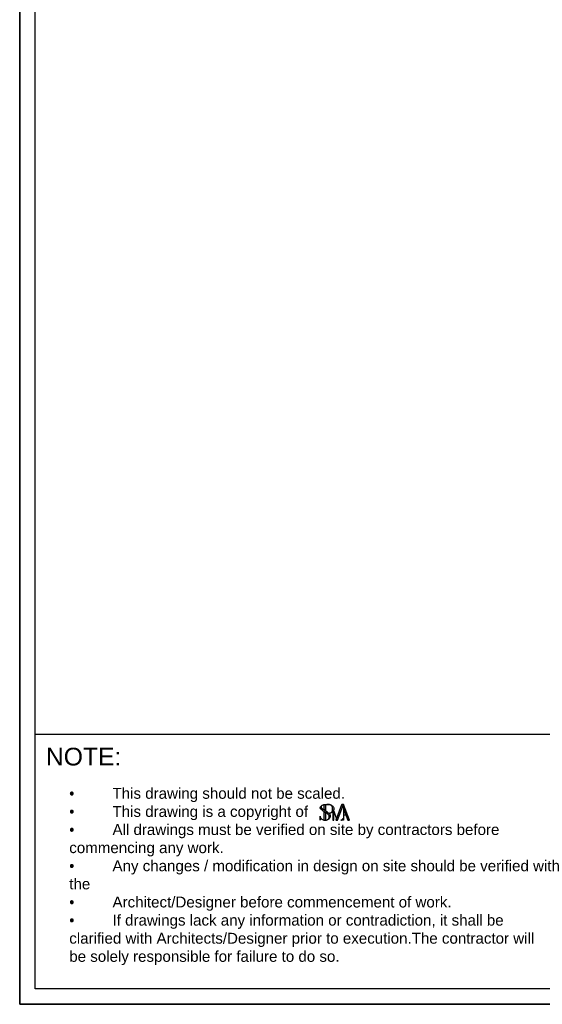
# Model space of a CAD drawing. Header units: millimetres. Extents: x 502444 to 745500, y -417645 to -375189.
# Tile 39 of 208: x 599075 to 604053, y -416908 to -407524. Entities that reach past the tile are written whole.
import ezdxf

# ---------------------------------------------------------------- set-up
doc = ezdxf.new("R2010")
doc.units = ezdxf.units.MM
doc.layers.add('Text', color=7, linetype='Continuous', lineweight=25)
doc.layers.add('Wall New', color=1, linetype='Continuous', lineweight=50)
doc.styles.add('ARIAL', font='arial.ttf')

# ---------------------------------------------------------------- blocks, each defined once
blk = doc.blocks.new('logo')
at = {"layer": 'Wall New'}
h = blk.add_hatch(color=7, dxfattribs=at)
h.dxf.hatch_style = 1
edge = h.paths.add_edge_path()
edge.add_spline(control_points=[(65926.32732787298, -4520.094032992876), (65926.1228509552, -4519.88899023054), (65924.3385281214, -4518.183820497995), (65919.54680315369, -4515.182403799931), (65911.55111347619, -4509.614694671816), (65903.25496574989, -4503.348192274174), (65895.79311485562, -4499.10011948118), (65893.55091115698, -4494.881910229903), (65893.54196151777, -4492.071246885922), (65894.92808825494, -4489.731452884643), (65896.12217980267, -4488.297914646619), (65896.67030885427, -4487.639871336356)], knot_values=[0, 0, 0, 0, 0.867858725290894, 7.401282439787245, 16.84919293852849, 30.07839875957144, 38.91655751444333, 41.68812970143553, 43.97194689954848, 47.01151844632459, 49.590735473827, 49.590735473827, 49.590735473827, 49.590735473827], degree=3, periodic=0)
edge.add_spline(control_points=[(65896.67030885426, -4487.639871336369), (65895.92114814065, -4488.165959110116), (65893.8028151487, -4489.870670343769), (65891.35862709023, -4492.807859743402), (65890.06492843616, -4496.706629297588), (65889.90602339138, -4500.58724637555), (65893.86920417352, -4504.223637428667), (65899.16805926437, -4508.363811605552), (65907.17849125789, -4513.833384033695), (65915.43403955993, -4518.995131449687), (65922.35502716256, -4524.055133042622), (65926.76506230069, -4528.964500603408), (65927.36107414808, -4534.817846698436), (65925.8635055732, -4540.194380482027), (65922.60699536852, -4544.541443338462), (65919.71695260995, -4546.410011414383), (65918.29826566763, -4547.023579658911), (65918.27821879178, -4547.032193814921)], knot_values=[50.48678172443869, 50.48678172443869, 50.48678172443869, 50.48678172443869, 53.20760084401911, 58.5349938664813, 61.6369995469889, 65.56471417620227, 69.20875779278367, 76.89681575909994, 86.16477467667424, 98.12987605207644, 106.0842714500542, 112.0372464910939, 117.1298886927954, 122.963482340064, 128.467721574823, 133.031523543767, 133.0968729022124, 133.0968729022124, 133.0968729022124, 133.0968729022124], weights=[1, 1, 1, 1, 1, 1, 1, 1, 1, 1, 1, 1, 1, 1, 1, 1, 1, 1], degree=3, periodic=0)
edge.add_spline(control_points=[(65918.27821879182, -4547.032193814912), (65918.99569904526, -4546.806679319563), (65920.83715103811, -4546.227884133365), (65923.71842912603, -4544.578977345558), (65926.7764144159, -4542.078668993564), (65929.39307902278, -4538.740599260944), (65930.6263412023, -4535.02370299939), (65931.04522361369, -4531.116775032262), (65930.8020001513, -4527.156352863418), (65929.02379137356, -4523.240054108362), (65927.2905837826, -4521.05995449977), (65926.32732787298, -4520.094032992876)], knot_values=[49.590735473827, 49.590735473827, 49.590735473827, 49.590735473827, 51.84319754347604, 55.37180156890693, 59.46141335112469, 63.65059152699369, 67.90451495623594, 71.00000374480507, 75.43421065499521, 79.60582464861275, 83.69415918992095, 83.69415918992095, 83.69415918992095, 83.69415918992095], degree=3, periodic=0)
edge = h.paths.add_edge_path()
edge.add_spline(control_points=[(65911.15706209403, -4483.714697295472), (65909.66705064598, -4483.714697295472), (65908.17703919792, -4483.714697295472), (65906.68702774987, -4483.714697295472)], knot_values=[7.51567503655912, 7.51567503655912, 7.51567503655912, 7.51567503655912, 11.98570938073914, 11.98570938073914, 11.98570938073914, 11.98570938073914], weights=[1, 1, 1, 1], degree=3, periodic=0)
edge.add_spline(control_points=[(65906.68702774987, -4483.714697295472), (65906.68702774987, -4490.752476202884), (65906.68702774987, -4497.790255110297), (65906.68702774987, -4504.82803401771)], knot_values=[6.51567503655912, 6.51567503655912, 6.51567503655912, 6.51567503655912, 7.51567503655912, 7.51567503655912, 7.51567503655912, 7.51567503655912], weights=[1, 1, 1, 1], degree=3, periodic=0)
edge.add_spline(control_points=[(65906.68702774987, -4504.82803401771), (65907.7610623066, -4505.584761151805), (65908.81980067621, -4506.349529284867), (65910.30172647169, -4507.426266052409), (65910.72951816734, -4507.737715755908), (65911.15706209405, -4508.048751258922)], knot_values=[1, 1, 1, 1, 4.920055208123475, 4.920055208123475, 6.51567503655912, 6.51567503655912, 6.51567503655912, 6.51567503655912], weights=[1, 1, 1, 1, 1, 1], degree=3, periodic=0)
edge.add_spline(control_points=[(65911.15706209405, -4508.048751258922), (65911.15706209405, -4499.937399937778), (65911.15706209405, -4491.826048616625), (65911.15706209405, -4483.714697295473)], knot_values=[0, 0, 0, 0, 1, 1, 1, 1], weights=[1, 1, 1, 1], degree=3, periodic=0)
edge = h.paths.add_edge_path()
edge.add_spline(control_points=[(65926.32732787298, -4520.094032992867), (65928.14327062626, -4519.864546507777), (65931.86601940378, -4519.394090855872), (65937.33780130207, -4516.948838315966), (65941.65530810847, -4512.901152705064), (65945.38716069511, -4507.704936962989), (65946.65059045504, -4501.28148697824), (65944.79144368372, -4495.055523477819), (65941.40787851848, -4490.274369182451), (65936.66029614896, -4486.676563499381), (65931.87478668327, -4484.349004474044), (65928.49271372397, -4483.882319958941), (65927.27794859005, -4483.714697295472)], knot_values=[28.10659587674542, 28.10659587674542, 28.10659587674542, 28.10659587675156, 33.58032347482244, 39.32793679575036, 45.72688672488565, 51.12485412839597, 58.33784476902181, 64.40102770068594, 70.15272062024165, 75.6086114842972, 82.14980521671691, 85.81611139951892, 85.81611139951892, 85.81611139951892, 85.81611139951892], weights=[1, 1, 1, 1, 1, 1, 1, 1, 1, 1, 1, 1, 1], degree=3, periodic=0)
edge.add_spline(control_points=[(65927.27794859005, -4483.714697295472), (65928.17363530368, -4483.993565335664), (65930.36068687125, -4484.674494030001), (65934.01291733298, -4486.583985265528), (65937.5791297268, -4489.345575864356), (65940.13153193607, -4494.178919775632), (65940.50509810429, -4500.222536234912), (65940.47639201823, -4506.385122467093), (65939.47854824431, -4511.955339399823), (65935.97118947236, -4516.407761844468), (65931.20475309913, -4519.054080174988), (65927.61298398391, -4519.819908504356), (65926.32732787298, -4520.094032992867)], knot_values=[85.81611139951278, 85.81611139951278, 85.81611139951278, 85.81611139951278, 88.62523408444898, 92.675313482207, 98.1508549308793, 101.8316851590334, 108.7094344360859, 115.9402996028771, 120.4648801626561, 125.325234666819, 132.3907371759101, 136.3297490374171, 136.3297490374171, 136.3297490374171, 136.3297490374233], weights=[1, 1, 1, 1, 1, 1, 1, 1, 1, 1, 1, 1, 1], degree=3, periodic=0)
edge = h.paths.add_edge_path()
edge.add_spline(control_points=[(65911.08688957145, -4548.543095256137), (65911.08688957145, -4538.253733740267), (65911.08688957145, -4527.964372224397), (65911.08688957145, -4517.675010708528)], knot_values=[6.314873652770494, 6.314873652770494, 6.314873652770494, 6.314873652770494, 7.314873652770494, 7.314873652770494, 7.314873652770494, 7.314873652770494], weights=[1, 1, 1, 1], degree=3, periodic=0)
edge.add_spline(control_points=[(65911.08688957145, -4517.675010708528), (65910.08407910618, -4517.023955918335), (65909.07580028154, -4516.374427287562), (65907.58323034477, -4515.407846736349), (65907.09994556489, -4515.093867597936), (65906.61685522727, -4514.778347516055)], knot_values=[1, 1, 1, 1, 4.595369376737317, 4.595369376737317, 6.314873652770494, 6.314873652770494, 6.314873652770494, 6.314873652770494], weights=[1, 1, 1, 1, 1, 1], degree=3, periodic=0)
edge.add_spline(control_points=[(65906.61685522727, -4514.778347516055), (65906.61685522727, -4525.950102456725), (65906.61685522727, -4537.121857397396), (65906.61685522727, -4548.293612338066)], knot_values=[0, 0, 0, 0, 1, 1, 1, 1], weights=[1, 1, 1, 1], degree=3, periodic=0)
edge.add_spline(control_points=[(65906.61685522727, -4548.293612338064), (65907.00464915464, -4548.342551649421), (65908.49631665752, -4548.495169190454), (65909.98572179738, -4548.525759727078), (65911.0868895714, -4548.543095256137)], knot_values=[38.64654216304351, 38.64654216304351, 38.64654216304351, 38.64654216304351, 39.81212905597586, 43.11924199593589, 43.11924199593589, 43.11924199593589, 43.11924199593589], weights=[1, 1, 1, 1, 1], degree=3, periodic=0)
edge = h.paths.add_edge_path()
edge.add_spline(control_points=[(65897.79348206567, -4544.969844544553), (65897.52532202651, -4544.796118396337), (65896.04820641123, -4543.812354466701), (65893.46709142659, -4541.89074111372), (65891.46649840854, -4538.366520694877), (65889.99028359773, -4535.013483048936), (65889.74944239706, -4532.603148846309), (65889.6676251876, -4531.346926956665), (65889.6569317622, -4531.182740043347)], knot_values=[12.44897845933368, 12.44897845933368, 12.44897845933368, 12.44897845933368, 13.40008544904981, 17.7243823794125, 21.96377375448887, 25.36521328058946, 28.64998448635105, 29.14384819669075, 29.14384819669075, 29.14384819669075, 29.14384819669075], weights=[1, 1, 1, 1, 1, 1, 1, 1, 1], degree=3, periodic=0)
edge.add_spline(control_points=[(65889.6569317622, -4531.182740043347), (65889.4526859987, -4531.182740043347), (65889.24844023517, -4531.182740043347), (65889.04419447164, -4531.182740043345)], knot_values=[11.83624116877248, 11.83624116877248, 11.83624116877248, 11.83624116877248, 12.44897845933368, 12.44897845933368, 12.44897845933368, 12.44897845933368], weights=[1, 1, 1, 1], degree=3, periodic=0)
edge.add_spline(control_points=[(65889.04419447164, -4531.182740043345), (65889.04419447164, -4536.877253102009), (65889.04419447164, -4542.571766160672), (65889.04419447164, -4548.266279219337)], knot_values=[10.83624116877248, 10.83624116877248, 10.83624116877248, 10.83624116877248, 11.83624116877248, 11.83624116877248, 11.83624116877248, 11.83624116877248], weights=[1, 1, 1, 1], degree=3, periodic=0)
edge.add_spline(control_points=[(65889.04419447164, -4548.266279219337), (65889.24844023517, -4548.266279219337), (65889.4526859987, -4548.266279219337), (65889.6569317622, -4548.266279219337)], knot_values=[10.22350387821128, 10.22350387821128, 10.22350387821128, 10.22350387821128, 10.83624116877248, 10.83624116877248, 10.83624116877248, 10.83624116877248], weights=[1, 1, 1, 1], degree=3, periodic=0)
edge.add_spline(control_points=[(65889.6569317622, -4548.266279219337), (65889.83347909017, -4547.739648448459), (65890.25426248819, -4546.484475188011), (65891.58212756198, -4544.557764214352), (65894.13099015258, -4544.220281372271), (65896.18907932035, -4544.414592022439), (65897.364632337, -4544.821428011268), (65897.79348206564, -4544.969844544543)], knot_values=[0, 0, 0, 0, 1.678080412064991, 3.99954157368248, 6.506296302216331, 8.867441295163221, 10.22350387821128, 10.22350387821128, 10.22350387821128, 10.22350387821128], weights=[1, 1, 1, 1, 1, 1, 1, 1], degree=3, periodic=0)
edge = h.paths.add_edge_path()
edge.add_spline(control_points=[(65945.517516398, -4548.543095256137), (65945.51751639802, -4535.384023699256), (65945.51751639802, -4522.224952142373), (65945.51751639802, -4509.06588058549)], knot_values=[9.93112164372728, 9.93112164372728, 9.93112164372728, 9.93112164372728, 10.93112164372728, 10.93112164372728, 10.93112164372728, 10.93112164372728], weights=[1, 1, 1, 1], degree=3, periodic=0)
edge.add_spline(control_points=[(65945.51751639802, -4509.065880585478), (65945.05203890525, -4509.975354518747), (65944.50800626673, -4510.828885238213), (65943.47031053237, -4512.244242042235), (65942.99810929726, -4512.825395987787), (65942.0626877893, -4513.899088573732), (65941.59815929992, -4514.398435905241), (65941.11361179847, -4514.880069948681)], knot_values=[1, 1, 1, 1, 3.842019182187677, 3.842019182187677, 5.980474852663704, 5.980474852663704, 7.93112164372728, 7.93112164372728, 7.93112164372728, 7.93112164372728], weights=[1, 1, 1, 1, 1, 1, 1, 1], degree=3, periodic=0)
edge.add_spline(control_points=[(65941.11361179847, -4514.880069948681), (65941.11361179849, -4526.101078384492), (65941.11361179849, -4537.322086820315), (65941.11361179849, -4548.543095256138)], knot_values=[7.93112164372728, 7.93112164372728, 7.93112164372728, 7.93112164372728, 8.93112164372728, 8.93112164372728, 8.93112164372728, 8.93112164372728], weights=[1, 1, 1, 1], degree=3, periodic=0)
edge.add_spline(control_points=[(65941.11361179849, -4548.543095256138), (65942.58157999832, -4548.543095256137), (65944.04954819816, -4548.543095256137), (65945.517516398, -4548.543095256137)], knot_values=[8.93112164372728, 8.93112164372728, 8.93112164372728, 8.93112164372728, 9.93112164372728, 9.93112164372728, 9.93112164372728, 9.93112164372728], weights=[1, 1, 1, 1], degree=3, periodic=0)
h.paths.add_polyline_path([(65984.91565439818, -4483.714697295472), (65978.65695236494, -4483.714697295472, 0.3141900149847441), (65977.71864755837, -4484.368887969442), (65954.0674425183, -4548.543095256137), (65961.02334941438, -4548.543095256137)])
h.paths.add_polyline_path([(65986.1063843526, -4483.714697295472), (65986.1063843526, -4502.120993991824), (66002.9347906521, -4548.543095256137), (66009.60722965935, -4548.543095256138)])
edge = h.paths.add_edge_path()
edge.add_spline(control_points=[(65984.91565439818, -4539.499142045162), (65984.71275300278, -4539.990887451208), (65983.98333063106, -4541.758692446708), (65982.43184989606, -4544.703680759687), (65978.81295694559, -4547.223003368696), (65976.04276459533, -4548.071853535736), (65974.55115696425, -4548.52891616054)], knot_values=[1, 1, 1, 1, 2.599130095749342, 6.748808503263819, 10.75272234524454, 15.42372173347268, 15.42372173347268, 15.42372173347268, 15.42372173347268], weights=[1, 1, 1, 1, 1, 1, 1], degree=3, periodic=0)
edge.add_spline(control_points=[(65974.55115696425, -4548.52891616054), (65978.00598944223, -4548.52891616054), (65981.4608219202, -4548.52891616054), (65984.91565439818, -4548.52891616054)], knot_values=[0.1030468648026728, 0.1030468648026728, 0.1030468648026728, 0.1030468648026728, 0.9999999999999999, 0.9999999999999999, 0.9999999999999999, 0.9999999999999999], weights=[1, 1, 1, 1], degree=3, periodic=0)
edge.add_line((65984.91565439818, -4548.52891616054), (65984.91565439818, -4539.499142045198))
at = {"layer": 'Text'}
blk.add_line((65986.1063843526, -4525.915012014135), (65994.73191813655, -4525.915012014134), dxfattribs=at)
blk.add_lwpolyline([(65984.91565439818, -4483.714697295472), (65978.65695236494, -4483.714697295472, 0.3141900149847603), (65977.71864755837, -4484.368887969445), (65954.0674425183, -4548.543095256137), (65961.02334941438, -4548.543095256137), (65984.91565439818, -4483.714697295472), (65984.91565439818, -4548.543095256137)], format="xyb", dxfattribs=at)
blk.add_lwpolyline([(65986.1063843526, -4502.120993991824), (66002.9347906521, -4548.543095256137), (66009.60722965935, -4548.543095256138), (65986.1063843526, -4483.714697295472), (65986.1063843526, -4548.543095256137)], dxfattribs=at)
for points, knots in [([(65897.79348206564, -4544.969844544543), (65897.364632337, -4544.821428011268), (65896.18907932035, -4544.414592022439), (65894.13099015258, -4544.220281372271), (65891.58212756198, -4544.557764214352), (65890.25426248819, -4546.484475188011), (65889.83347909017, -4547.739648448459), (65889.6569317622, -4548.266279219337), (65889.4526859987, -4548.266279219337), (65889.24844023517, -4548.266279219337), (65889.04419447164, -4548.266279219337), (65889.04419447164, -4542.571766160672), (65889.04419447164, -4536.877253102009), (65889.04419447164, -4531.182740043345), (65889.24844023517, -4531.182740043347), (65889.4526859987, -4531.182740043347), (65889.6569317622, -4531.182740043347), (65889.6676251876, -4531.346926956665), (65889.74944239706, -4532.603148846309), (65889.99028359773, -4535.013483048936), (65891.46649840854, -4538.366520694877), (65893.46709142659, -4541.89074111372), (65897.32712590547, -4544.764496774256), (65901.91570660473, -4547.517138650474), (65906.99685920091, -4548.480432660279), (65910.17513324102, -4548.529156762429), (65911.37099373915, -4548.547489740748), (65911.93215329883, -4548.49033947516), (65914.30047313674, -4548.249142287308), (65918.1799144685, -4547.403789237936), (65922.60699536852, -4544.541443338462), (65925.8635055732, -4540.194380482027), (65927.36107414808, -4534.817846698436), (65926.76506230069, -4528.964500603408), (65922.35502716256, -4524.055133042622), (65915.43403955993, -4518.995131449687), (65907.17849125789, -4513.833384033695), (65899.16805926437, -4508.363811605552), (65893.86920417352, -4504.223637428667), (65889.90602339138, -4500.58724637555), (65890.06492843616, -4496.706629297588), (65891.35862709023, -4492.807859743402), (65895.08145327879, -4488.334126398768), (65900.64695517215, -4485.044764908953), (65905.06251132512, -4484.072427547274), (65906.68702774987, -4483.714697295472)], [0, 0, 0, 0, 1.356062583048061, 3.717207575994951, 6.223962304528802, 8.545423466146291, 10.22350387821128, 10.22350387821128, 10.22350387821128, 10.83624116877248, 10.83624116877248, 10.83624116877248, 11.83624116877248, 11.83624116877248, 11.83624116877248, 12.44897845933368, 12.44897845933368, 12.44897845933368, 12.94284216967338, 16.22761337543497, 19.62905290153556, 23.86844427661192, 28.19274120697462, 33.85834455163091, 39.81212905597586, 43.40365804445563, 43.40365804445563, 43.40365804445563, 45.09744699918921, 50.55213108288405, 55.11593305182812, 60.6201722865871, 66.45376593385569, 71.54640813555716, 77.49938317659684, 85.45377857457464, 97.41887994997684, 106.6868388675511, 114.3748968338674, 118.0189404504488, 121.9466550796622, 125.0486607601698, 130.376053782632, 138.9299321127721, 143.9086917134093, 143.9086917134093, 143.9086917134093, 143.9086917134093]), ([(65911.15706209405, -4483.714697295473), (65911.15706209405, -4491.826048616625), (65911.15706209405, -4499.937399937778), (65911.15706209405, -4508.048751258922), (65910.72951816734, -4507.737715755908), (65910.30172647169, -4507.426266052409), (65908.81980067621, -4506.349529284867), (65907.7610623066, -4505.584761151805), (65906.68702774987, -4504.82803401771), (65906.68702774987, -4497.790255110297), (65906.68702774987, -4490.752476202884), (65906.68702774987, -4483.714697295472), (65913.55066802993, -4483.714697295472), (65920.41430830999, -4483.714697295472), (65927.27794859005, -4483.714697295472), (65928.49271372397, -4483.882319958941), (65931.87478668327, -4484.349004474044), (65936.66029614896, -4486.676563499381), (65941.40787851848, -4490.274369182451), (65944.79144368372, -4495.055523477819), (65946.65059045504, -4501.28148697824), (65945.38716069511, -4507.704936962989), (65941.65530810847, -4512.901152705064), (65937.33780130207, -4516.948838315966), (65931.86601940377, -4519.394090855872), (65928.14327062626, -4519.864546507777), (65926.32732787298, -4520.094032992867), (65927.61298398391, -4519.819908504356), (65931.20475309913, -4519.054080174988), (65935.97118947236, -4516.407761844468), (65939.47854824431, -4511.955339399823), (65940.47639201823, -4506.385122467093), (65940.50509810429, -4500.222536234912), (65940.13153193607, -4494.178919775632), (65937.5791297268, -4489.345575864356), (65934.01291733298, -4486.583985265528), (65930.36068687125, -4484.674494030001), (65928.17363530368, -4483.993565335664), (65927.27794859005, -4483.714697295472), (65923.84612845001, -4483.714697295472), (65920.41430830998, -4483.714697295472), (65916.98248816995, -4483.714697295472)], [0, 0, 0, 0, 1, 1, 1, 2.595619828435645, 2.595619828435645, 6.51567503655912, 6.51567503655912, 6.51567503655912, 7.51567503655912, 7.51567503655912, 7.51567503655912, 28.10659587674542, 28.10659587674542, 28.10659587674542, 31.77290205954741, 38.31409579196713, 43.76998665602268, 49.52167957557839, 55.58486250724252, 62.79785314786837, 68.19582055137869, 74.59477048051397, 80.3423838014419, 85.81611139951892, 85.81611139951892, 85.81611139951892, 89.75512326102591, 96.82062577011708, 101.68098027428, 106.205560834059, 113.4364260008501, 120.3141752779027, 123.9950055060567, 129.470546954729, 133.5206263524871, 136.3297490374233, 136.3297490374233, 136.3297490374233, 137.3297490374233, 137.3297490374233, 137.3297490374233, 137.3297490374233]), ([(65906.61685522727, -4548.293612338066), (65906.61685522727, -4537.121857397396), (65906.61685522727, -4525.950102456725), (65906.61685522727, -4514.778347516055), (65907.09994556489, -4515.093867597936), (65907.58323034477, -4515.407846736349), (65909.07580028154, -4516.374427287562), (65910.08407910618, -4517.023955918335), (65911.08688957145, -4517.675010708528), (65911.08688957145, -4527.964372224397), (65911.08688957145, -4538.253733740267), (65911.08688957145, -4548.543095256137)], [0, 0, 0, 0, 1, 1, 1, 2.719504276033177, 2.719504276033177, 6.314873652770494, 6.314873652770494, 6.314873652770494, 7.314873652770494, 7.314873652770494, 7.314873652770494, 7.314873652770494]), ([(65957.16600532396, -4540.13558234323), (65953.28317568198, -4529.779015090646), (65949.40034604, -4519.422447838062), (65945.51751639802, -4509.065880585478), (65945.05203890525, -4509.975354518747), (65944.50800626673, -4510.828885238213), (65943.47031053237, -4512.244242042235), (65942.99810929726, -4512.825395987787), (65942.0626877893, -4513.899088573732), (65941.59815929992, -4514.398435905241), (65941.11361179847, -4514.880069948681), (65941.11361179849, -4526.101078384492), (65941.11361179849, -4537.322086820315), (65941.11361179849, -4548.543095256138), (65942.58157999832, -4548.543095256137), (65944.04954819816, -4548.543095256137), (65945.517516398, -4548.543095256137), (65945.51751639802, -4535.384023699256), (65945.51751639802, -4522.224952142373), (65945.51751639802, -4509.06588058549)], [0, 0, 0, 0, 1, 1, 1, 3.842019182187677, 3.842019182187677, 5.980474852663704, 5.980474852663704, 7.93112164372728, 7.93112164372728, 7.93112164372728, 8.93112164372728, 8.93112164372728, 8.93112164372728, 9.93112164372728, 9.93112164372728, 9.93112164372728, 10.93112164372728, 10.93112164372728, 10.93112164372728, 10.93112164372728]), ([(65986.10638435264, -4548.52891616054), (65982.25464188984, -4548.52891616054), (65978.40289942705, -4548.52891616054), (65974.55115696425, -4548.52891616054), (65976.04276459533, -4548.071853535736), (65978.81295694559, -4547.223003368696), (65982.43184989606, -4544.703680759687), (65983.98333063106, -4541.758692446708), (65984.71275300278, -4539.990887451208), (65984.91565439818, -4539.499142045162)], [0, 0, 0, 0, 1, 1, 1, 5.670999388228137, 9.674913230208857, 13.82459163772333, 15.42372173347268, 15.42372173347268, 15.42372173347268, 15.42372173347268])]:
    blk.add_open_spline(points, degree=3, knots=knots, dxfattribs=at)
blk.add_spline([(65896.67030885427, -4487.639871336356), (65895.06986562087, -4489.66247904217), (65893.71573726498, -4492.383752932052), (65893.71573726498, -4494.667570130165), (65894.90604788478, -4497.170522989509), (65901.80429062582, -4502.695674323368), (65912.62742102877, -4510.303021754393), (65920.40413111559, -4515.668261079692), (65925.69999214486, -4519.494418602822), (65928.86516979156, -4523.308275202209), (65930.5239822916, -4527.135899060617), (65930.92594637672, -4531.551849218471), (65930.57451732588, -4534.62732454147), (65929.16774830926, -4538.641906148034), (65926.64920853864, -4541.989468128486), (65923.50087590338, -4544.599626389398), (65920.40728955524, -4546.296909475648), (65918.27821879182, -4547.032193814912)], degree=3, dxfattribs=at)
blk = doc.blocks.new('sheet format horizontal')
at = {"layer": 'Text'}
blk.add_line((66762.25933642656, -4420.849678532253), (65217.44054091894, -4420.849678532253), dxfattribs=at)
for points in [[(66770.90544657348, -4572.608624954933), (66770.90544657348, -3464.929904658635), (65208.79443077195, -3464.929904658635), (65208.79443077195, -4572.608624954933)], [(66770.90544657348, -4572.608624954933), (65208.79443077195, -4572.608624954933), (65208.79443077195, -3464.929904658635), (66770.90544657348, -3464.929904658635)], [(65217.44054091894, -3473.576014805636), (66762.2593364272, -3473.576014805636), (66762.2593364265, -4563.962514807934), (65217.44054091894, -4563.962514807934)]]:
    blk.add_lwpolyline(points, close=True, dxfattribs=at)
at = {"layer": 'Wall New', "xscale": 0.1367789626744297, "yscale": 0.1367789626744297, "zscale": 0.1367789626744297}
blk.add_blockref('logo', (56365.39050921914, -3846.95104330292), dxfattribs=at)
at = {"layer": 'Text', "insert": (65223.51726983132, -4428.303669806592), "char_height": 9.943216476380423, "width": 174.5199539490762, "attachment_point": 1, "style": 'ARIAL'}
blk.add_mtext('{\\fArial|b0|i0|c0|p34;NOTE:}', dxfattribs=at)
at = {"layer": 'Text', "insert": (65236.65204015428, -4450.882075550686), "char_height": 6.112949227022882, "width": 266.6739181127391, "attachment_point": 1}
blk.add_mtext('\\pxi-0.00088,l0.00088,t0.11563;{\\fSymbol|b0|i0|c2|p18;·^I}{\\fArial|b0|i0|c0|p34;This drawing should not be scaled.\\P{\\fSymbol|b0|i0|c2|p18;·^I}This drawing is a copyright of \\P{\\fSymbol|b0|i0|c2|p18;·^I}All drawings must be verified on site by contractors before commencing any work.\\P{\\fSymbol|b0|i0|c2|p18;·^I}Any changes / modification in design on site should be verified with the \\P{\\fSymbol|b0|i0|c2|p18;·^I}Architect/Designer before commencement of work.\\P{\\fSymbol|b0|i0|c2|p18;·^I}If drawings lack any information or contradiction, it shall be clarified with Architects/Designer prior to execution.The contractor will be solely responsible for failure to do so.}', dxfattribs=at)

msp = doc.modelspace()

# ---------------------------------------------------------------- block references
at = {"layer": 'Wall New', "color": 5, "true_color": 0x0000ff, "xscale": 16.94267598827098, "yscale": 16.94267598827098, "zscale": 16.94267598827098}
msp.add_blockref('sheet format horizontal', (-505736.3299479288, -339435.373458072, 2803.511267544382), dxfattribs=at)

doc.saveas('drawing.dxf')
